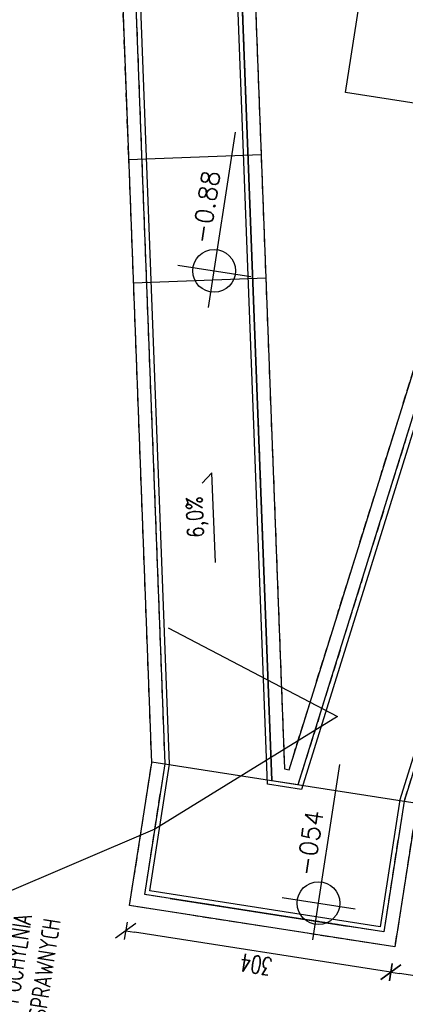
# Model space of a CAD drawing. Extents: x -38969 to 27108, y -24488 to 212598.
# Tile 181 of 256: x -9027 to -8590, y 38552 to 39667. Entities that reach past the tile are written whole.
import ezdxf
from ezdxf import colors
from ezdxf.entities.mleader import LeaderData, LeaderLine
from ezdxf.enums import TextEntityAlignment as Align
from ezdxf.math import Vec2, Vec3

# ---------------------------------------------------------------- set-up
doc = ezdxf.new("R2010")
doc.units = 0
doc.header["$LTSCALE"] = 100
doc.header["$MEASUREMENT"] = 0
doc.linetypes.add('DASHED22', pattern=[0.15, 0.1, -0.05])
doc.layers.get('0').update_dxf_attribs({"linetype": 'CONTINUOUS'})
doc.layers.get('DEFPOINTS').update_dxf_attribs({"linetype": 'CONTINUOUS'})
for name, color, linetype in [('F_0-DIM', 6, 'CONTINUOUS'), ('F_0-MUW', 1, 'CONTINUOUS'), ('F_0-POW', 123, 'DASHED22'), ('F_0-TXT', 123, 'CONTINUOUS'), ('t_1-TXT', 123, 'CONTINUOUS')]:
    doc.layers.add(name, color=color, linetype=linetype)
doc.styles.add('ROMANS', font='ROMANS.shx', dxfattribs={"width": 0.8})
doc.styles.get("Standard").update_dxf_attribs({"font": 'romans.shx', "width": 0.7})
doc.styles.add('TXT', font='romans.shx')
doc.dimstyles.new('DIM100', dxfattribs={"dimscale": 10, "dimtxt": 2, "dimasz": 1, "dimexe": 0, "dimexo": 0, "dimgap": 0.5, "dimtad": 1, "dimdec": 4, "dimrnd": 0.5, "dimdsep": 46, "dimtxsty": 'Standard', "dimblk1": 'TICK1', "dimblk2": 'TICK1', "dimsah": 1, "dimcen": 0, "dimse1": 1, "dimse2": 1, "dimclrd": 6, "dimclre": 6, "dimclrt": 123, "dimadec": 0, "dimazin": 0, "dimtfac": 1, "dimtdec": 4, "dimtmove": 2, "dimatfit": 3, "dimldrblk": 'TICK1', "dimfxl": 1, "dimtolj": 1, "dimarcsym": 0})

# ---------------------------------------------------------------- blocks, each defined once
blk = doc.blocks.new('OWYS_R6')
at = {"color": 6}
for p, q in [((0, 4.13), (0, -4.16)), ((-4.16, 0), (15.7, 0))]:
    blk.add_line(p, q, dxfattribs=at)
blk.add_circle((0, 0), 2.4, dxfattribs=at)
at = {"style": 'TXT'}
blk.add_attdef('%%P0.00', text='', height=2, dxfattribs=at).set_placement((2.8, 0.4), align=Align.BOTTOM_LEFT)
blk = doc.blocks.new('TICK1')
at = {"color": 0}
for p, q in [((-1, -1), (1, 1)), ((0, 0), (-1, 0)), ((0, -1), (0, 1))]:
    blk.add_line(p, q, dxfattribs=at)
blk = doc.blocks.new('*D1773')
at = {"layer": 'DEFPOINTS', "color": 0}
for p in [(-8601.7, 38616.7), (-8606.1, 38588.1), (-8328.1, 38585.4)]:
    blk.add_point(p, dxfattribs=at)
at = {"layer": 'F_0-DIM', "color": 6, "lineweight": -2, "transparency": 16777216}
blk.add_line((-8344.2, 38547.3), (-8596.2, 38586.6), dxfattribs=at)
at = {"layer": 'F_0-DIM', "color": 6, "lineweight": -2, "transparency": 16777216, "xscale": 10, "yscale": 10, "zscale": 10}
for p, rotation in [((-8606.1, 38588.1), 171.1447089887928), ((-8334.3, 38545.8), 351.1447089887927)]:
    blk.add_blockref('TICK1', p, dxfattribs=dict(at, rotation=rotation))
at = {"layer": 'F_0-DIM', "color": 123, "transparency": 16777216, "insert": (-8472.5, 38552.1), "char_height": 20, "attachment_point": 5, "rotation": 171.1447}
blk.add_mtext('\\A1;275', dxfattribs=at)
blk = doc.blocks.new('*D1774')
at = {"layer": 'DEFPOINTS', "color": 0}
for p in [(-8902.2, 38663.5), (-8906.6, 38635), (-8601.7, 38616.7)]:
    blk.add_point(p, dxfattribs=at)
at = {"layer": 'F_0-DIM', "color": 6, "lineweight": -2, "transparency": 16777216}
blk.add_line((-8616, 38589.7), (-8896.7, 38633.4), dxfattribs=at)
at = {"layer": 'F_0-DIM', "color": 6, "lineweight": -2, "transparency": 16777216, "xscale": 10, "yscale": 10, "zscale": 10}
for p, rotation in [((-8906.6, 38635), 171.1447089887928), ((-8606.1, 38588.1), 351.1447089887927)]:
    blk.add_blockref('TICK1', p, dxfattribs=dict(at, rotation=rotation))
at = {"layer": 'F_0-DIM', "color": 123, "transparency": 16777216, "insert": (-8758.7, 38596.7), "char_height": 20, "attachment_point": 5, "rotation": 171.1447}
blk.add_mtext('\\A1;304', dxfattribs=at)

msp = doc.modelspace()

# ---------------------------------------------------------------- linework, layer by layer
at = {"layer": 'F_0-MUW'}
for p, q in [((-8876.99878, 38825.12583), (-8925.61836, 40103.5086)), ((-8861.95456, 38824.24821), (-8910.51805, 40101.15602)), ((-8355.07395, 39537.80057), (-8591.0778, 38782.04656)), ((-8902.17577, 38663.52405), (-8876.99878, 38825.12583)), ((-8885.04547, 38676.03616), (-8861.95456, 38824.24821)), ((-8877.05488, 38826.60078), (-8576.09249, 38779.71191)), ((-8591.0778, 38782.04656), (-8614.16871, 38633.83452)), ((-8576.42793, 38778.63775), (-8601.6566, 38616.70423)), ((-8614.16871, 38633.83452), (-8885.04547, 38676.03616)), ((-8601.6566, 38616.70423), (-8902.17577, 38663.52405)), ((-8856.14651, 38671.53381), (-8655.20646, 38640.22806))]:
    msp.add_line(p, q, dxfattribs=at)
for points in [[(-8361.57595, 39533.75324), (-8595.96109, 38783.18283), (-8618.33941, 38639.54462), (-8879.33537, 38680.20687), (-8856.93982, 38823.95567), (-8905.48461, 40100.37183)], [(-8794.74894, 40083.1196), (-8789.7155, 40082.33541), (-8741.15202, 38805.4276), (-8710.95138, 38800.72244), (-8475.33961, 39556.53754)], [(-8741.15202, 38805.4276), (-8789.7155, 40082.33541)], [(-8774.61519, 40079.98284), (-8726.6325, 38818.34646), (-8721.42238, 38817.53474), (-8490.32381, 39558.87202)], [(-8753.10492, 39514.401), (-8902.99655, 39508.70031)], [(-8747.78427, 39374.50214), (-8897.67591, 39368.80145)]]:
    msp.add_lwpolyline(points, dxfattribs=at)
at = {"layer": 'F_0-MUW', "linetype": 'Continuous'}
for points in [[(-8300.41431, 39686.15464), (-8446.5386, 39708.92028), (-8470.45613, 39555.4025), (-8707.46105, 38795.11835), (-8745.99185, 38801.12131), (-8794.74894, 40083.1196)], [(-8183.92474, 39511.13613), (-8657.56768, 39584.92802), (-8585.04133, 40050.4479), (-8794.74894, 40083.1196)]]:
    msp.add_lwpolyline(points, dxfattribs=at)
at = {"layer": 'F_0-POW'}
msp.add_lwpolyline([(-8774.61519, 40079.98284), (-8726.6325, 38818.34646), (-8721.42238, 38817.53474), (-8490.32381, 39558.87202), (-8340.08865, 39535.46591), (-8576.42793, 38778.63775), (-8601.6566, 38616.70423), (-8902.17577, 38663.52405), (-8876.99878, 38825.12583), (-8925.61836, 40103.5086)], dxfattribs=at)
msp.add_lwpolyline([(-8355.07395, 39537.80057), (-8591.0778, 38782.04656), (-8614.16871, 38633.83452), (-8885.04547, 38676.03616), (-8861.95456, 38824.24821), (-8910.51805, 40101.15602), (-8789.7155, 40082.33541), (-8741.15202, 38805.4276), (-8710.95138, 38800.72244), (-8475.33961, 39556.53754)], close=True, dxfattribs=at)
at = {"layer": 'F_0-TXT'}
msp.add_lwpolyline([(-8804.82831, 39052.4116), (-8808.98766, 39154.02526), (-8819.88304, 39142.19985)], dxfattribs=at)

# ---------------------------------------------------------------- block references
at = {"layer": 'F_0-TXT', "xscale": 10.12499999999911, "yscale": 10.12499999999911, "zscale": 10.12499999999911, "rotation": 81.1976891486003}
for p, values in [((-8806.36076, 39382.81898), {'%%P0.00': '-0.88'}), ((-8688.12383, 38666.32684), {'%%P0.00': '-054'})]:
    msp.add_blockref('OWYS_R6', p, dxfattribs=at).add_auto_attribs(values)

# ---------------------------------------------------------------- texts
at = {"layer": 'F_0-TXT', "insert": (-8825.38062, 39103.83411), "char_height": 18.432, "width": 69.5986112, "attachment_point": 5, "rotation": 92.34398309, "style": 'ROMANS'}
msp.add_mtext('6,0%', dxfattribs=at)

# ---------------------------------------------------------------- dimensions: what is measured, and where the dimension line sits
at = {"layer": 'F_0-DIM'}
for base, p1, p2, picture, middle in [((-8906.62697, 38634.95344), (-8601.6566, 38616.70423), (-8902.17577, 38663.52405), '*D1774', (-8758.67647, 38596.72233)), ((-8606.1078, 38588.13362), (-8328.14508, 38585.43896), (-8601.6566, 38616.70423), '*D1773', (-8472.52408, 38552.1408))]:
    dim = msp.add_linear_dim(base=base, p1=p1, p2=p2, angle=171.14470899, dimstyle='DIM100', dxfattribs=at)
    dim.commit()
    dim.dimension.update_dxf_attribs({"geometry": picture, "text_midpoint": middle})

# ---------------------------------------------------------------- leaders
at = {"layer": 'F_0-TXT'}
ml = msp.add_multileader_mtext('Standard', dxfattribs=at)
ml.set_content('PROJEKTOWANA \\PPOCHYLNIA \\PDLA NIEPEŁNOSPRAWNYCH', color=256)
ml.set_leader_properties(color=6)
ml.build(insert=Vec2(0, 0))
ml.multileader.update_dxf_attribs({"dogleg_length": 0.36, "arrow_head_size": 0.18})
ctx = ml.context
ctx.base_point, ctx.char_height, ctx.arrow_head_size, ctx.landing_gap_size, ctx.plane_origin, ctx.plane_x_axis, ctx.plane_y_axis = Vec3(-9097.51058, 38390.42443), 20, 0.18, 0.09, Vec3(-8621.60896, 39705.34563), Vec3(0.1539394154, 0.9880802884), Vec3(-0.9880802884, 0.1539394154)
ctx.text_align_type = 2
notes = []
notes.append((ctx, [(1, (1, 1, 0), (-9053.42558, 38673.38982), (-0.1539394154, -0.9880802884), 14.8656, [(2, [(-8858.69286, 38978.47447), (-8666.65766, 38877.70017), (-8873.50001, 38750.14218)], 0, [])])]))
ctx.mtext.insert, ctx.mtext.text_direction, ctx.mtext.rotation, ctx.mtext.alignment, ctx.mtext.flow_direction = Vec3(-9065.60864, 38660.15187), Vec3(0.1539394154, 0.9880802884), 1.4162423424, 3, 5
at = {"layer": 't_1-TXT', "ltscale": 0.6}
ml = msp.add_multileader_mtext('Standard', dxfattribs=at)
ml.set_content('ppp=297,30', color=256)
ml.set_leader_properties()
ml.build(insert=Vec2(0, 0))
ml.multileader.update_dxf_attribs({"dogleg_length": 0.36, "arrow_head_size": 0.09})
ctx = ml.context
ctx.base_point, ctx.char_height, ctx.arrow_head_size, ctx.landing_gap_size, ctx.plane_origin, ctx.plane_x_axis, ctx.plane_y_axis = Vec3(-32072.77193, 59913.30266), 100, 0.09, 0.045, Vec3(-30900.37988, 64272.54371), Vec3(0.081927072, 0.996638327), Vec3(-0.996638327, 0.081927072)
notes.append((ctx, [(0, (0, 0, 0), (0, 0), (1, 0), 1, [])]))
ctx.mtext.insert, ctx.mtext.text_direction, ctx.mtext.rotation, ctx.mtext.flow_direction = Vec3(-32139.2108, 59918.80931), Vec3(0.081927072, 0.996638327), 1.4887773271, 5
ml = msp.add_multileader_mtext('Standard', dxfattribs=at)
ml.set_content('1kond.', color=256)
ml.set_leader_properties()
ml.build(insert=Vec2(0, 0))
ml.multileader.update_dxf_attribs({"dogleg_length": 0.36, "arrow_head_size": 0.09})
ctx = ml.context
ctx.base_point, ctx.char_height, ctx.arrow_head_size, ctx.landing_gap_size, ctx.plane_origin, ctx.plane_x_axis, ctx.plane_y_axis = Vec3(-32578.38797, 60152.18437), 100, 0.09, 0.045, Vec3(-31833.25262, 57759.6945), Vec3(0.0858985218, 0.9963038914), Vec3(-0.9963038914, 0.0858985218)
ctx.text_align_type = 2
notes.append((ctx, [(0, (0, 0, 0), (0, 0), (1, 0), 1, [])]))
ctx.mtext.insert, ctx.mtext.text_direction, ctx.mtext.rotation, ctx.mtext.alignment, ctx.mtext.flow_direction = Vec3(-32597.43945, 60513.29581), Vec3(0.0858985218, 0.9963038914), 1.4847918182, 3, 5
for ctx, leaders in notes:
    for number, flags, end, landing, length, lines in leaders:
        leader = LeaderData()
        leader.index, (leader.has_last_leader_line, leader.has_dogleg_vector, leader.attachment_direction) = number, flags
        leader.last_leader_point, leader.dogleg_vector, leader.dogleg_length = Vec3(end), Vec3(landing), length
        for number, points, colour, breaks in lines:
            line = LeaderLine()
            line.index, line.vertices, line.color, line.breaks = number, Vec3.list(points), colors.encode_raw_color(colour), breaks
            leader.lines.append(line)
        ctx.leaders.append(leader)

doc.saveas('drawing.dxf')
